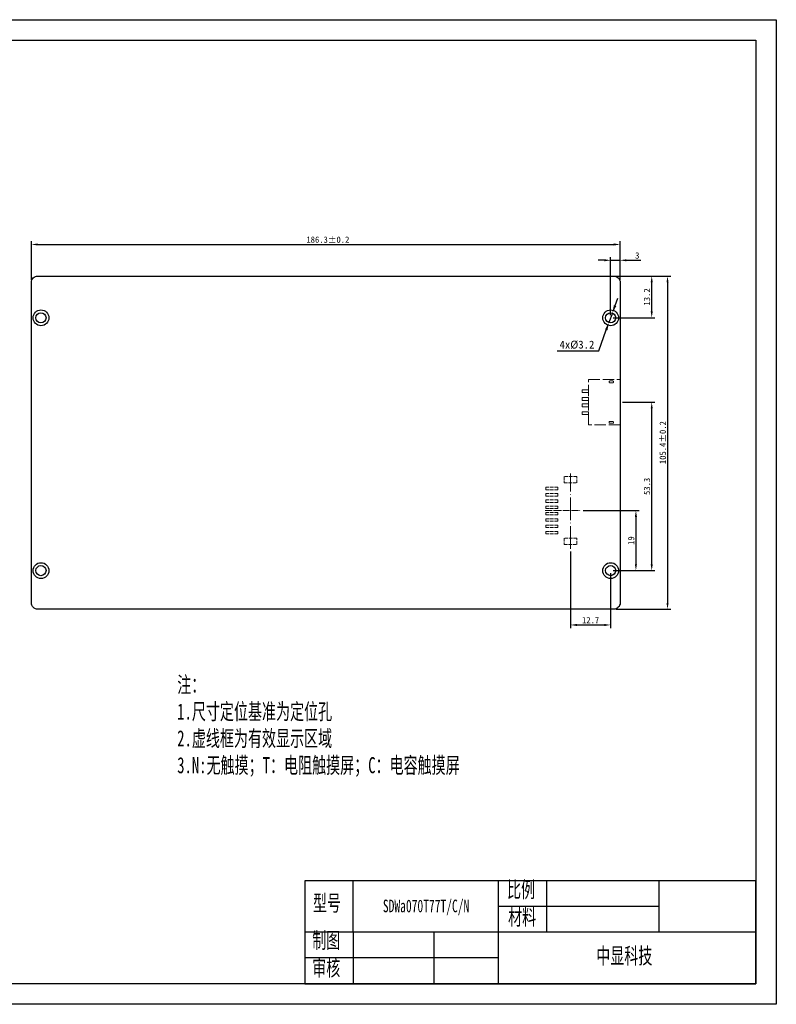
# Model space of a CAD drawing. Header units: millimetres. Extents: x 2857 to 3363, y -5460 to -5148.
# Tile 2 of 2: x 3123 to 3363, y -5460 to -5148. Entities that reach past the tile are written whole.
import ezdxf

# ---------------------------------------------------------------- set-up
doc = ezdxf.new("R2010")
doc.units = ezdxf.units.MM
doc.header["$LTSCALE"] = 0.3
doc.linetypes.add('ACAD_ISO02W100', pattern=[15, 12, -3])
doc.linetypes.add('ACAD_ISO04W100', pattern=[30, 24, -3, 0, -3])
doc.layers.add('thick', color=7, linetype='Continuous', lineweight=30)
doc.layers.add('thin', color=7, linetype='Continuous')
doc.layers.add('虚线', color=7, linetype='ACAD_ISO02W100')
doc.styles.add('机械字体', font='txt', dxfattribs={"width": 0.67, "height": 5})
doc.dimstyles.new('ISO-25', dxfattribs={"dimtxt": 2.5, "dimasz": 2.5, "dimexe": 1.25, "dimexo": 1, "dimtad": 1, "dimdec": 1, "dimdsep": 46, "dimtxsty": 'Standard', "dimcen": 2.5, "dimadec": 0, "dimazin": 0, "dimtfac": 1, "dimtdec": 1, "dimtmove": 0, "dimatfit": 3, "dimfxl": 1, "dimarcsym": 0})
doc.dimstyles.new('副本ISO-25', dxfattribs={"dimtxt": 2.5, "dimasz": 2.5, "dimexe": 1.25, "dimexo": 0.625, "dimtad": 1, "dimtoh": 1, "dimdsep": 46, "dimtxsty": 'Standard', "dimcen": 2.5, "dimadec": 0, "dimazin": 0, "dimtfac": 1, "dimtmove": 0, "dimatfit": 3, "dimfxl": 1, "dimarcsym": 0})

# ---------------------------------------------------------------- blocks, each defined once
blk = doc.blocks.new('usb4')
at = {"layer": '虚线', "lineweight": 0}
for p, q in [((5492.02, -1468.15), (5492.87, -1468.15)), ((5492.02, -1468.75), (5492.87, -1468.75)), ((5492.02, -1480.95), (5492.87, -1480.95)), ((5492.02, -1481.55), (5492.87, -1481.55))]:
    blk.add_line(p, q, dxfattribs=at)
for points in [[(5485.24, -1467.7), (5495.24, -1467.7), (5495.24, -1482), (5485.24, -1482)], [(5483.24, -1470.9), (5485.24, -1470.9), (5485.24, -1471.8), (5483.24, -1471.8)], [(5483.24, -1473.4), (5485.24, -1473.4), (5485.24, -1474.3), (5483.24, -1474.3)], [(5483.24, -1475.4), (5485.24, -1475.4), (5485.24, -1476.3), (5483.24, -1476.3)], [(5483.24, -1477.9), (5485.24, -1477.9), (5485.24, -1478.8), (5483.24, -1478.8)]]:
    blk.add_lwpolyline(points, close=True, dxfattribs=at)
for centre, start, end in [((5492.02, -1468.45), 90, 270), ((5492.87, -1468.45), 270, 90), ((5492.02, -1481.25), 90, 270), ((5492.87, -1481.25), 270, 90)]:
    blk.add_arc(centre, 0.3, start, end, dxfattribs=at)
blk = doc.blocks.new('2.0-8')
at = {"linetype": 'ACAD_ISO04W100', "lineweight": 0, "ltscale": 0.3}
blk.add_line((1, 8.06), (1, -3.19), dxfattribs=at)
at = {"linetype": 'ACAD_ISO04W100', "lineweight": 0}
blk.add_line((-11.13, 0), (12.76, 0), dxfattribs=at)
at = {"layer": '虚线', "linetype": 'ACAD_ISO02W100', "lineweight": 0, "ltscale": 0.3}
for p, q in [((-6.4, 7.8), (-6.4, 4)), ((-5.6, 7.8), (-6.4, 7.8)), ((-5.6, 4), (-5.6, 7.8)), ((-4.4, 7.8), (-4.4, 4)), ((-3.6, 7.8), (-4.4, 7.8)), ((-3.6, 4), (-3.6, 7.8)), ((-2.4, 7.8), (-2.4, 4)), ((-1.6, 7.8), (-2.4, 7.8)), ((-1.6, 4), (-1.6, 7.8)), ((-0.4, 7.8), (0.4, 7.8)), ((-0.4, 4), (-0.4, 7.8)), ((0.4, 7.8), (0.4, 4)), ((1.6, 7.8), (2.4, 7.8)), ((1.6, 4), (1.6, 7.8)), ((2.4, 7.8), (2.4, 4)), ((3.6, 4), (3.6, 7.8)), ((3.6, 7.8), (4.4, 7.8)), ((4.4, 7.8), (4.4, 4)), ((5.6, 4), (5.6, 7.8)), ((5.6, 7.8), (6.4, 7.8)), ((6.4, 7.8), (6.4, 4)), ((7.6, 4), (7.6, 7.8)), ((7.6, 7.8), (8.4, 7.8)), ((8.4, 7.8), (8.4, 4)), ((-6.4, 4), (-5.6, 4)), ((-4.4, 4), (-3.6, 4)), ((-2.4, 4), (-1.6, 4)), ((0.4, 4), (-0.4, 4)), ((2.4, 4), (1.6, 4)), ((4.4, 4), (3.6, 4)), ((6.4, 4), (5.6, 4)), ((8.4, 4), (7.6, 4)), ((-7.75, 2), (-9.75, 2)), ((-9.75, 2), (-9.75, -2)), ((-7.75, -2), (-7.75, 2)), ((9.75, 2), (9.75, -2)), ((11.75, 2), (9.75, 2)), ((11.75, -2), (11.75, 2)), ((-9.75, -2), (-7.75, -2))]:
    blk.add_line(p, q, dxfattribs=at)
at = {"layer": '虚线', "lineweight": 0, "ltscale": 0.3}
blk.add_line((9.75, -2), (11.75, -2), dxfattribs=at)
blk = doc.blocks.new('*D618')
at = {"color": 0, "linetype": 'Continuous', "lineweight": -2}
for p, q in [((3301.52, -5303.45), (3319.23, -5303.45)), ((3318.23, -5305.45), (3318.23, -5320.45)), ((3311.03, -5322.45), (3319.23, -5322.45))]:
    blk.add_line(p, q, dxfattribs=at)
at = {"color": 0, "lineweight": -3}
for points in [[(3317.9, -5305.45), (3318.56, -5305.45), (3318.23, -5303.45)], [(3317.9, -5320.45), (3318.56, -5320.45), (3318.23, -5322.45)]]:
    blk.add_solid(points, dxfattribs=at)
at = {"layer": 'Defpoints', "color": 0, "lineweight": -3}
for p in [(3300.72, -5303.45), (3310.23, -5322.45), (3318.23, -5322.45)]:
    blk.add_point(p, dxfattribs=at)
at = {"color": 0, "lineweight": -3, "insert": (3316.73, -5312.95), "char_height": 2, "attachment_point": 5, "rotation": 90}
blk.add_mtext('19', dxfattribs=at)
blk = doc.blocks.new('*D619')
at = {"color": 0, "linetype": 'Continuous', "lineweight": -2}
for p, q in [((3297.53, -5316.38), (3297.53, -5340.65)), ((3310.23, -5323.25), (3310.23, -5340.65)), ((3299.53, -5339.65), (3308.23, -5339.65))]:
    blk.add_line(p, q, dxfattribs=at)
at = {"color": 0, "lineweight": -3}
for points in [[(3299.53, -5339.32), (3299.53, -5339.99), (3297.53, -5339.65)], [(3308.23, -5339.32), (3308.23, -5339.99), (3310.23, -5339.65)]]:
    blk.add_solid(points, dxfattribs=at)
at = {"layer": 'Defpoints', "color": 0, "lineweight": -3}
for p in [(3297.53, -5315.58), (3310.23, -5322.45), (3310.23, -5339.65)]:
    blk.add_point(p, dxfattribs=at)
at = {"color": 0, "lineweight": 0, "insert": (3303.88, -5338.15), "char_height": 2, "attachment_point": 5}
blk.add_mtext('12.7', dxfattribs=at)
blk = doc.blocks.new('*D620')
at = {"color": 0, "linetype": 'Continuous', "lineweight": -2}
for p, q in [((3314.03, -5269.15), (3324.23, -5269.15)), ((3323.23, -5320.45), (3323.23, -5271.15)), ((3311.03, -5322.45), (3324.23, -5322.45))]:
    blk.add_line(p, q, dxfattribs=at)
at = {"color": 0, "lineweight": -3}
for points in [[(3322.9, -5271.15), (3323.56, -5271.15), (3323.23, -5269.15)], [(3322.9, -5320.45), (3323.56, -5320.45), (3323.23, -5322.45)]]:
    blk.add_solid(points, dxfattribs=at)
at = {"layer": 'Defpoints', "color": 0, "lineweight": -3}
for p in [(3313.23, -5269.15), (3323.23, -5269.15), (3310.23, -5322.45)]:
    blk.add_point(p, dxfattribs=at)
at = {"color": 0, "lineweight": -3, "insert": (3321.73, -5295.8), "char_height": 2, "attachment_point": 5, "rotation": 90}
blk.add_mtext('53.3', dxfattribs=at)
blk = doc.blocks.new('*D621')
at = {"color": 0, "lineweight": -2}
for p, q in [((3311.63, -5238.6), (3312.48, -5236.25)), ((3310.78, -5240.95), (3309.69, -5243.96)), ((3306.45, -5252.87), (3308.83, -5246.31)), ((3293.32, -5252.87), (3306.45, -5252.87))]:
    blk.add_line(p, q, dxfattribs=at)
at = {"color": 0, "lineweight": -3}
for points in [[(3311.24, -5238.46), (3312.02, -5238.74), (3310.78, -5240.95)], [(3308.44, -5246.16), (3309.22, -5246.45), (3309.69, -5243.96)]]:
    blk.add_solid(points, dxfattribs=at)
at = {"layer": 'Defpoints', "color": 0, "lineweight": -3}
for p in [(3310.78, -5240.95), (3309.69, -5243.96)]:
    blk.add_point(p, dxfattribs=at)
at = {"color": 0, "lineweight": -3, "insert": (3299.57, -5251), "char_height": 2.5, "attachment_point": 5}
blk.add_mtext('4x%%c3.2', dxfattribs=at)
blk = doc.blocks.new('*D626')
at = {"color": 0, "linetype": 'Continuous', "lineweight": -2}
for p, q in [((3126.93, -5230.45), (3126.93, -5218.25)), ((3313.23, -5230.45), (3313.23, -5218.25)), ((3128.93, -5219.25), (3311.23, -5219.25))]:
    blk.add_line(p, q, dxfattribs=at)
at = {"color": 0, "lineweight": -3}
for points in [[(3128.93, -5218.92), (3128.93, -5219.59), (3126.93, -5219.25)], [(3311.23, -5218.92), (3311.23, -5219.59), (3313.23, -5219.25)]]:
    blk.add_solid(points, dxfattribs=at)
at = {"layer": 'Defpoints', "color": 0, "lineweight": -3}
for p in [(3313.23, -5219.25), (3126.93, -5231.25), (3313.23, -5231.25)]:
    blk.add_point(p, dxfattribs=at)
at = {"color": 0, "lineweight": -3, "insert": (3220.74, -5217.75), "char_height": 2, "attachment_point": 5}
blk.add_mtext('186.3±0.2', dxfattribs=at)
blk = doc.blocks.new('*D627')
at = {"color": 0, "linetype": 'Continuous', "lineweight": -2}
for p, q in [((3312.03, -5229.25), (3329.23, -5229.25)), ((3328.23, -5231.25), (3328.23, -5332.65)), ((3312.03, -5334.65), (3329.23, -5334.65))]:
    blk.add_line(p, q, dxfattribs=at)
at = {"color": 0, "lineweight": -3}
for points in [[(3327.9, -5231.25), (3328.56, -5231.25), (3328.23, -5229.25)], [(3327.9, -5332.65), (3328.56, -5332.65), (3328.23, -5334.65)]]:
    blk.add_solid(points, dxfattribs=at)
at = {"layer": 'Defpoints', "color": 0, "lineweight": -3}
for p in [(3311.23, -5229.25), (3311.23, -5334.65), (3328.23, -5334.65)]:
    blk.add_point(p, dxfattribs=at)
at = {"color": 0, "lineweight": -3, "insert": (3326.73, -5281.95), "char_height": 2, "attachment_point": 5, "rotation": 90}
blk.add_mtext('105.4±0.2', dxfattribs=at)
blk = doc.blocks.new('*D628')
at = {"color": 0, "linetype": 'Continuous', "lineweight": -2}
for p, q in [((3311.03, -5229.25), (3324.23, -5229.25)), ((3323.23, -5240.45), (3323.23, -5231.25)), ((3311.03, -5242.45), (3324.23, -5242.45))]:
    blk.add_line(p, q, dxfattribs=at)
at = {"color": 0, "lineweight": -3}
for points in [[(3322.9, -5231.25), (3323.56, -5231.25), (3323.23, -5229.25)], [(3322.9, -5240.45), (3323.56, -5240.45), (3323.23, -5242.45)]]:
    blk.add_solid(points, dxfattribs=at)
at = {"layer": 'Defpoints', "color": 0, "lineweight": -3}
for p in [(3310.23, -5229.25), (3323.23, -5229.25), (3310.23, -5242.45)]:
    blk.add_point(p, dxfattribs=at)
at = {"color": 0, "lineweight": -3, "insert": (3321.73, -5235.85), "char_height": 2, "attachment_point": 5, "rotation": 90}
blk.add_mtext('13.2', dxfattribs=at)
blk = doc.blocks.new('*D607')
at = {"color": 0, "linetype": 'Continuous', "lineweight": -2}
for p, q in [((3308.23, -5224.26), (3306.23, -5224.26)), ((3310.23, -5241.65), (3310.23, -5223.26)), ((3310.23, -5224.26), (3313.23, -5224.26)), ((3313.23, -5228.45), (3313.23, -5223.26)), ((3315.23, -5224.26), (3319.83, -5224.26))]:
    blk.add_line(p, q, dxfattribs=at)
at = {"color": 0, "lineweight": -3}
for points in [[(3308.23, -5223.93), (3308.23, -5224.59), (3310.23, -5224.26)], [(3315.23, -5223.93), (3315.23, -5224.59), (3313.23, -5224.26)]]:
    blk.add_solid(points, dxfattribs=at)
at = {"layer": 'Defpoints', "color": 0, "lineweight": -3}
for p in [(3313.23, -5224.26), (3313.23, -5229.25), (3310.23, -5242.45)]:
    blk.add_point(p, dxfattribs=at)
at = {"color": 0, "lineweight": -3, "insert": (3318.67, -5222.76), "char_height": 2, "attachment_point": 5}
blk.add_mtext('3', dxfattribs=at)
blk = doc.blocks.new('SDWe070T77图框')
at = {"lineweight": -3}
for points in [[(2857.3, -5148.14), (3362.66, -5148.14), (3362.66, -5459.68), (2857.3, -5459.68)], [(3356.16, -5453.18), (2863.8, -5453.18), (2863.8, -5154.64), (3356.16, -5154.64)], [(2863.8, -5154.64), (3356.16, -5154.64), (3356.16, -5453.18), (2863.8, -5453.18)]]:
    blk.add_lwpolyline(points, close=True, dxfattribs=at)

msp = doc.modelspace()

# ---------------------------------------------------------------- linework, layer by layer
msp.add_line((3213.443, -5420.557), (3213.443, -5453.178))
at = {"lineweight": -3}
msp.add_line((3228.734, -5436.867), (3228.734, -5420.557), dxfattribs=at)
msp.add_lwpolyline([(3311.231, -5334.652), (3128.931, -5334.652, -0.4142136), (3126.931, -5332.652), (3126.931, -5231.252, -0.4142136), (3128.931, -5229.252), (3311.231, -5229.252, -0.4142136), (3313.231, -5231.252), (3313.231, -5332.652, -0.4142136)], format="xyb", close=True, dxfattribs=at)
for centre, radius in [((3129.931, -5242.452), 2.5), ((3310.231, -5242.452), 2.5), ((3129.931, -5242.452), 1.6), ((3310.231, -5242.452), 1.6), ((3129.931, -5322.452), 2.5), ((3129.931, -5322.452), 1.6), ((3310.231, -5322.452), 2.5), ((3310.231, -5322.452), 1.6)]:
    msp.add_circle(centre, radius, dxfattribs=at)
at = {"layer": 'thick'}
for p, q in [((3356.161, -5420.557), (3213.443, -5420.557)), ((3213.443, -5420.557), (3213.443, -5453.178)), ((3213.443, -5420.557), (3213.443, -5453.178)), ((3356.161, -5453.178), (3356.161, -5420.557)), ((3213.443, -5453.178), (3356.161, -5453.178))]:
    msp.add_line(p, q, dxfattribs=at)
at = {"layer": 'thin'}
for p, q in [((3274.608, -5420.557), (3274.608, -5453.178)), ((3289.899, -5420.557), (3289.899, -5436.867)), ((3325.578, -5436.867), (3325.578, -5420.557)), ((3325.578, -5428.712), (3274.608, -5428.712)), ((3356.161, -5436.867), (3213.443, -5436.867)), ((3228.734, -5436.867), (3228.734, -5453.178)), ((3254.22, -5436.867), (3254.22, -5453.178)), ((3274.608, -5445.022), (3213.443, -5445.022))]:
    msp.add_line(p, q, dxfattribs=at)

# ---------------------------------------------------------------- block references
at = {"lineweight": -3}
msp.add_blockref('SDWe070T77图框', (0, 0), dxfattribs=at)
at = {"lineweight": -3, "rotation": 90}
msp.add_blockref('2.0-8', (3297.531, -5304.452), dxfattribs=at)
at = {"layer": '虚线', "lineweight": -3}
msp.add_blockref('usb4', (-2182.009, -3794.3), dxfattribs=at)

# ---------------------------------------------------------------- texts
at = {"layer": 'thick', "attachment_point": 1, "style": '机械字体'}
for s, insert, char_height, width in [('注：\\P1.尺寸定位基准为定位孔\\P2.虚线框为有效显示区域\\P3.N:无触摸；T：电阻触摸屏；C：电容触摸屏', (3173.049, -5355.98), 5.09707, 122.19796), ('比例', (3277.444, -5420.795), 5.0971, 12.94837), ('型号', (3216.013, -5425.082), 5.0971, 12.94837), ('SDW{\\fSimSun|b1|i0|c134|p2;a}070T77T/C/N', (3238.144, -5426.558), 4, 24.72278), ('材料', (3277.78, -5429.501), 5.0971, 12.94837), ('制图', (3215.786, -5436.867), 5.0971, 12.94837), ('中显科技', (3305.675, -5441.765), 5.0971, 28.36201), ('审核', (3215.786, -5445.573), 5.0971, 12.94837)]:
    msp.add_mtext(s, dxfattribs=dict(at, insert=insert, char_height=char_height, width=width))

# ---------------------------------------------------------------- dimensions: what is measured, and where the dimension line sits
at = {"lineweight": -3}
for base, p1, p2, text, picture, middle in [((3313.231, -5219.252), (3126.931, -5231.252), (3313.231, -5231.252), '186.3±0.2', '*D626', (3220.739, -5219.252)), ((3313.231, -5224.259), (3310.231, -5242.452), (3313.231, -5229.252), '3', '*D607', (3318.667, -5224.259))]:
    dim = msp.add_linear_dim(base=base, p1=p1, p2=p2, text=text, dimstyle='ISO-25', override={"dimscale": 0.8, "dimarcsym": 1}, dxfattribs=at)
    dim.commit()
    dim.dimension.update_dxf_attribs({"geometry": picture, "text_midpoint": middle, "dimtype": 160})
for base, p1, p2, text, picture, middle in [((3323.231, -5229.252), (3310.231, -5242.452), (3310.231, -5229.252), '13.2', '*D628', (3321.731, -5235.852)), ((3318.231, -5322.452), (3300.724, -5303.452), (3310.231, -5322.452), '19', '*D618', (3316.731, -5312.952))]:
    dim = msp.add_linear_dim(base=base, p1=p1, p2=p2, angle=90, text=text, dimstyle='ISO-25', override={"dimscale": 0.8, "dimarcsym": 1}, dxfattribs=at)
    dim.commit()
    dim.dimension.update_dxf_attribs({"geometry": picture, "text_midpoint": middle})
for base, p1, p2, text, picture, middle in [((3328.231, -5334.652), (3311.231, -5229.252), (3311.231, -5334.652), '105.4±0.2', '*D627', (3328.231, -5281.952)), ((3323.231, -5269.152), (3310.231, -5322.452), (3313.231, -5269.152), '53.3', '*D620', (3323.231, -5295.802))]:
    dim = msp.add_linear_dim(base=base, p1=p1, p2=p2, angle=90, text=text, dimstyle='ISO-25', override={"dimscale": 0.8, "dimarcsym": 1}, dxfattribs=at)
    dim.commit()
    dim.dimension.update_dxf_attribs({"geometry": picture, "text_midpoint": middle, "dimtype": 160})
dim = msp.add_diameter_dim_2p(p1=(3310.777, -5240.948), p2=(3309.685, -5243.956), text='4x%%c3.2', dimstyle='副本ISO-25', dxfattribs=at)
dim.commit()
dim.dimension.update_dxf_attribs({"geometry": '*D621', "text_midpoint": (3299.574, -5252.874), "dimtype": 163})
at = {"lineweight": 0}
dim = msp.add_linear_dim(base=(3310.231, -5339.652), p1=(3297.531, -5315.58), p2=(3310.231, -5322.452), text='12.7', dimstyle='ISO-25', override={"dimscale": 0.8, "dimarcsym": 1}, dxfattribs=at)
dim.commit()
dim.dimension.update_dxf_attribs({"geometry": '*D619', "text_midpoint": (3303.881, -5338.152)})

doc.saveas('drawing.dxf')
